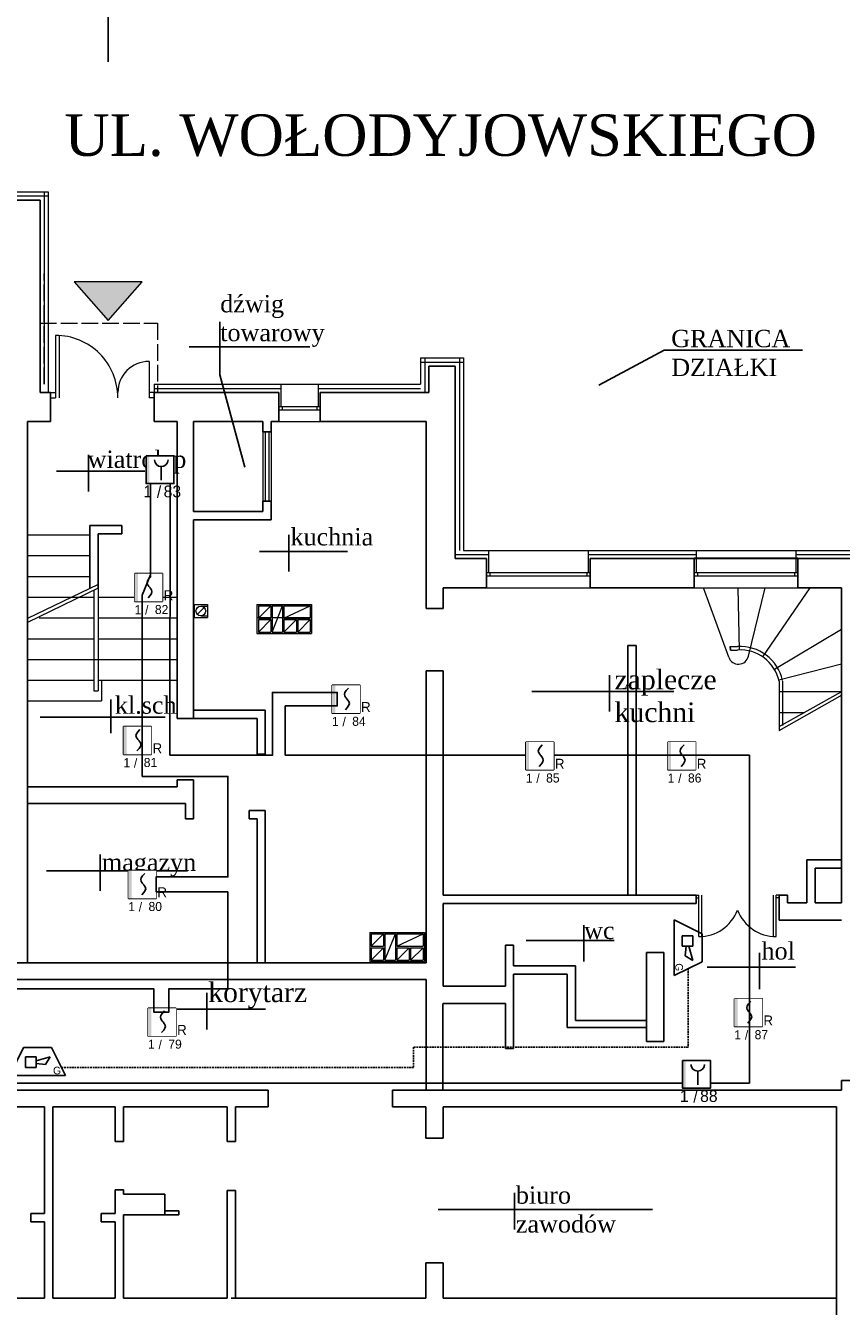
# Model space of a CAD drawing. Header units: millimetres. Extents: x -26513 to 76799, y 0 to 112149.
# Tile 21 of 98: x -8847 to -7668, y 92938 to 94789. Entities that reach past the tile are written whole.
import ezdxf
from ezdxf.enums import TextEntityAlignment as Align

# ---------------------------------------------------------------- set-up
doc = ezdxf.new("R2010")
doc.units = ezdxf.units.MM
doc.header["$LTSCALE"] = 2
doc.set_wipeout_variables(frame=1)
doc.linetypes.add('ACAD_ISO02W100', pattern=[15, 12, -3])
doc.linetypes.add('HIDDEN', pattern=[0.375, 0.25, -0.125])
for name, color, linetype, lineweight in [('DRZWI PROJ.', 30, 'Continuous', 15), ('ocieplenie', 5, 'BATTING', 5), ('rynna-41', 22, 'Continuous', 18), ('SCHODY', 54, 'Continuous', 15), ('stolarka', 6, 'Continuous', 9), ('wentylacja', 4, 'Continuous', 9), ('widok', 3, 'Continuous', 13), ('ZMIANY', 90, 'Continuous', 25)]:
    doc.layers.add(name, color=color, linetype=linetype, lineweight=lineweight)
for name, color, linetype in [('istn.śiany', 2, 'Continuous'), ('nazwy pomieszczeń', 7, 'Continuous'), ('SIEMENS_czujki', 1, 'Continuous'), ('ssp', 1, 'Continuous')]:
    doc.layers.add(name, color=color, linetype=linetype)
doc.linetypes.add('BATTING', pattern='A,0.0001,-0.1,[134,ltypeshp.shx,S=0.1,R=0,X=-0.1,Y=0],-0.2,[134,ltypeshp.shx,S=0.1,R=180,X=0.1,Y=0],-0.1', length=0.4001)
doc.linetypes.add('ZIGZAG', pattern='A,0.0001,-0.2,[131,ltypeshp.shx,S=0.2,R=0,X=-0.2,Y=0],-0.4,[131,ltypeshp.shx,S=0.2,R=180,X=0.2,Y=0],-0.2', length=0.8001)

# ---------------------------------------------------------------- blocks, each defined once
blk = doc.blocks.new('DUO')
at = {"color": 0}
blk.add_wipeout([(0, 61.4), (61.4, 61.4), (61.4, 0), (0, 0)], dxfattribs=at).dxf.layer = 'ssp'
at = {"layer": 'ssp'}
blk.add_lwpolyline([(0, 61.4), (61.4, 61.4), (61.4, 0), (0, 0)], close=True, dxfattribs=at)
blk.add_wipeout([(0, 61.4), (61.4, 61.4), (61.4, 0), (0, 0)]).dxf.layer = 'ssp'
h = blk.add_hatch(color=256, dxfattribs=at)
h.set_gradient(color1=(255, 0, 0), color2=(224, 0, 0), one_color=1, name='INVSPHERICAL')
h.paths.add_polyline_path([(7.2, 30.7), (7.2, 61.4), (0, 61.4), (0, 30.7)])
h.paths.add_polyline_path([(7.2, 0), (7.2, 30.7), (0, 30.7), (0, 0)])
for p, q in [((27.4, 41.5), (28.4, 45.4)), ((28.4, 37.6), (27.4, 41.5)), ((28.4, 45.4), (31.3, 49.9)), ((30.6, 34.3), (28.4, 37.6)), ((31.3, 33.1), (30.6, 34.3)), ((31.3, 49.9), (36.1, 55.2)), ((32.8, 31.4), (31.3, 33.1)), ((32.8, 31.4), (34.4, 29.7)), ((34.4, 29.7), (35.1, 28.6)), ((35.1, 28.6), (37.3, 25.3)), ((34.4, 13), (29.5, 7.6)), ((37.3, 17.4), (34.4, 13)), ((37.3, 25.3), (38.2, 21.3)), ((38.2, 21.3), (37.3, 17.4))]:
    blk.add_line(p, q, dxfattribs=at)
blk.add_text('R', height=22, dxfattribs=at).set_placement((64.1, 2.4))
at = {"layer": 'ssp', "flags": 8}
blk.add_attdef('PETLA', text='', height=20, dxfattribs=at).set_placement((14.7, -8.3), align=Align.TOP_RIGHT)
for tag, p in [('/', (23, -9)), ('ADRES', (44.6, -8))]:
    blk.add_attdef(tag, text='', height=20, dxfattribs=at).set_placement(p, align=Align.TOP_LEFT)
blk = doc.blocks.new('ROP')
blk.add_wipeout([(-15.4, 76.7), (76.7, 76.7), (76.7, -15.4), (-15.4, -15.4)]).dxf.layer = 'ssp'
at = {"layer": 'ssp'}
h = blk.add_hatch(color=256, dxfattribs=at)
h.set_gradient(color1=(255, 0, 0), color2=(224, 0, 0), one_color=1, name='INVSPHERICAL')
h.paths.add_polyline_path([(-4.6, 30.7), (-4.6, 76.7), (-15.4, 76.7), (-15.4, 30.7)])
h.paths.add_polyline_path([(-4.6, -15.4), (-4.6, 30.7), (-15.4, 30.7), (-15.4, -15.4)])
blk.add_line((35, 41), (35, -4.1), dxfattribs=at)
blk.add_lwpolyline([(-15.4, 76.7), (76.7, 76.7), (76.7, -15.4), (-15.4, -15.4)], close=True, dxfattribs=at)
blk.add_arc((35, 63.6), 22.6, 180, 0, dxfattribs=at)
blk.add_text('/', height=39, dxfattribs=at).set_placement((27.4, -42.4), align=Align.MIDDLE)
at = {"layer": 'ssp', "flags": 8}
blk.add_attdef('PETLA', text='', height=39, dxfattribs=at).set_placement((4.5, -21.7), align=Align.TOP_RIGHT)
blk.add_attdef('ADRES', text='', height=39, dxfattribs=at).set_placement((42.6, -22), align=Align.TOP_LEFT)
blk = doc.blocks.new('głosowy')
at = {"layer": 'ssp', "color": 1}
for p, q in [((-40.2, 0), (-20.1, 40.2)), ((-20.1, 40.2), (20.1, 40.2)), ((40.2, 0), (20.1, 40.2)), ((-17.2, 26.8), (-2.1, 26.8)), ((-17.2, 11.7), (-17.2, 26.8)), ((-2.1, 21.1), (18.5, 26.8)), ((-2.1, 26.8), (-2.1, 11.7)), ((18.5, 26.8), (11.4, 15.9)), ((40.2, 0), (-40.2, 0)), ((-2.1, 11.7), (-17.2, 11.7)), ((11.4, 15.9), (-2.1, 17.3))]:
    blk.add_line(p, q, dxfattribs=at)
blk.add_text('G', height=11, dxfattribs=at).set_placement((22.4, 1.6))

msp = doc.modelspace()

# ---------------------------------------------------------------- hatches: boundary and pattern name
at = {"layer": 'widok'}
msp.add_hatch(color=256, dxfattribs=at).paths.add_polyline_path([(-8727.5, 94418.2), (-8678.4, 94418.2), (-8727.5, 94362.7), (-8776.7, 94418.2)])

# ---------------------------------------------------------------- linework, layer by layer
at = {"layer": 'DRZWI PROJ.'}
for p, q in [((-8803.5, 94341), (-8803.5, 94251)), ((-8798.5, 94340.9), (-8798.5, 94251)), ((-8668.5, 94303.5), (-8668.5, 94251)), ((-8811, 94258.5), (-8803.5, 94258.5)), ((-8811, 94251), (-8803.5, 94251)), ((-8661, 94258.5), (-8668.5, 94258.5)), ((-8661, 94251), (-8668.5, 94251))]:
    msp.add_line(p, q, dxfattribs=at)
at = {"layer": 'DRZWI PROJ.', "color": 30}
for p, q in [((-7878, 93532.5), (-7874, 93532.5)), ((-7878, 93528.4), (-7874, 93528.4)), ((-7874, 93472.5), (-7874, 93532.5)), ((-7869.9, 93472.6), (-7869.9, 93532.5)), ((-7766.1, 93472.6), (-7766.1, 93532.5)), ((-7758, 93532.5), (-7762.1, 93532.5)), ((-7762.1, 93472.5), (-7762.1, 93532.5)), ((-7758, 93528.4), (-7762.1, 93528.4))]:
    msp.add_line(p, q, dxfattribs=at)
at = {"layer": 'DRZWI PROJ.'}
for centre, radius, start, end in [((-8803.5, 94251), 90, 359.9953, 90), ((-8668.5, 94258.5), 45, 90, 180)]:
    msp.add_arc(centre, radius, start, end, dxfattribs=at)
at = {"layer": 'DRZWI PROJ.', "color": 30}
for centre, start, end in [((-7874, 93532.5), 270, 338.8437), ((-7762.1, 93532.5), 201.1563, 270)]:
    msp.add_arc(centre, 60, start, end, dxfattribs=at)
at = {"layer": 'istn.śiany'}
for p, q in [((-8727.7, 94736.4), (-8727.7, 94889)), ((-8864, 94536.5), (-8826, 94536.5)), ((-8826, 94536.5), (-8826, 94258.5)), ((-8264, 94296.5), (-8264, 94258.5)), ((-8264, 94296.5), (-8226, 94296.5)), ((-8226, 94296.5), (-8226, 94018.5)), ((-8826, 94258.5), (-8811, 94258.5)), ((-8811, 94258.5), (-8811, 94216.5)), ((-8661, 94258.5), (-8481, 94258.5)), ((-8661, 94258.5), (-8661, 94216.5)), ((-8481, 94258.5), (-8481, 94216.5)), ((-8421, 94258.5), (-8421, 94216.5)), ((-8421, 94258.5), (-8264, 94258.5)), ((-8844, 94216.5), (-8844, 93435.2)), ((-8844, 94216.5), (-8811, 94216.5)), ((-8661, 94216.5), (-8628, 94216.5)), ((-8628, 94216.5), (-8628, 93787.7)), ((-8604, 94216.5), (-8604, 94086.5)), ((-8604, 94216.5), (-8504, 94216.5)), ((-8504, 94216.5), (-8504, 94201.5)), ((-8492, 94216.5), (-8492, 94201.5)), ((-8492, 94216.5), (-8481, 94216.5)), ((-8421, 94216.5), (-8268, 94216.5)), ((-8268, 94216.5), (-8268, 93946.4)), ((-8504, 94201.5), (-8492, 94201.5)), ((-8504, 94101.5), (-8504, 94086.5)), ((-8504, 94101.5), (-8492, 94101.5)), ((-8492, 94101.5), (-8492, 94074.5)), ((-8604, 94086.5), (-8504, 94086.5)), ((-8754, 94066.5), (-8708, 94066.5)), ((-8754, 94066.5), (-8754, 93975.4)), ((-8708, 94066.5), (-8708, 94054.5)), ((-8604, 94074.5), (-8492, 94074.5)), ((-8604, 94074.5), (-8604, 93787.7)), ((-8742, 94054.5), (-8708, 94054.5)), ((-8742, 94054.5), (-8742, 93975.7)), ((-8226, 94018.5), (-8181, 94018.5)), ((-8181, 94018.5), (-8181, 93976.5)), ((-8181, 94014.5), (-8181, 93976.5)), ((-8031, 94018.5), (-8031, 93976.5)), ((-8031, 94018.5), (-7881, 94018.5)), ((-7881, 94018.5), (-7881, 93976.5)), ((-7731, 94018.5), (-7731, 93976.5)), ((-7731, 94018.5), (-7626, 94018.5)), ((-8243.5, 93976.5), (-8243.5, 93946.4)), ((-8243.5, 93976.5), (-8181, 93976.5)), ((-8031, 93976.5), (-7881, 93976.5)), ((-7731, 93976.5), (-7668, 93976.5)), ((-7668, 93976.5), (-7668, 93521.5)), ((-8243.5, 93946.4), (-8268, 93946.4)), ((-7976.6, 93892.9), (-7976.6, 93532.5)), ((-7976.6, 93892.9), (-7964.7, 93892.9)), ((-7964.7, 93892.9), (-7964.7, 93532.5)), ((-7828.6, 93891.5), (-7828.5, 93886.4)), ((-8243.5, 93856.4), (-8268, 93856.4)), ((-8268, 93856.4), (-8268, 93434.5)), ((-8243.5, 93856.4), (-8243.5, 93532.5)), ((-8628, 93787.7), (-8604, 93787.7)), ((-8604, 93799.6), (-8500.6, 93799.6)), ((-8604, 93787.7), (-8512.4, 93787.7)), ((-8512.4, 93787.7), (-8512.4, 93736.1)), ((-8500.6, 93799.6), (-8500.6, 93736.1)), ((-8512.4, 93736.1), (-8500.6, 93736.1)), ((-8628, 93698.9), (-8628, 93688.9)), ((-8628, 93698.9), (-8604, 93698.9)), ((-8604, 93698.9), (-8604, 93642.8)), ((-8844, 93688.9), (-8628, 93688.9)), ((-8844, 93665), (-8616, 93665)), ((-8616, 93665), (-8616, 93642.8)), ((-8524, 93654.8), (-8524, 93642.8)), ((-8524, 93654.8), (-8500.6, 93654.8)), ((-8500.6, 93654.8), (-8500.6, 93434.5)), ((-8616, 93642.8), (-8604, 93642.8)), ((-8524, 93642.8), (-8512.4, 93642.8)), ((-8512.4, 93642.8), (-8512.4, 93434.5)), ((-7718, 93583.5), (-7668, 93583.5)), ((-7718, 93583.5), (-7718, 93521.5)), ((-7706, 93571.5), (-7668, 93571.5)), ((-7706, 93571.5), (-7706, 93521.5)), ((-8243.5, 93532.5), (-7878, 93532.5)), ((-7878, 93532.5), (-7878, 93520.5)), ((-7758, 93532.5), (-7746, 93532.5)), ((-7758, 93532.5), (-7758, 93496.5)), ((-7746, 93532.5), (-7746, 93521.5)), ((-8243.5, 93520.5), (-8243.5, 93435.2)), ((-8243.5, 93520.5), (-7878, 93520.5)), ((-7746, 93521.5), (-7718, 93521.5)), ((-7706, 93521.5), (-7668, 93521.5)), ((-8243.5, 93496.5), (-8243.5, 93401)), ((-7758, 93496.5), (-7668, 93496.5)), ((-8153.6, 93460.2), (-8141.6, 93460.2)), ((-8153.6, 93460.2), (-8153.6, 93401)), ((-8141.6, 93460.2), (-8141.6, 93430.5)), ((-9048, 93434.5), (-8268, 93434.5)), ((-7949.5, 93449.4), (-7949.5, 93321.1)), ((-7949.5, 93449.4), (-7924.5, 93449.4)), ((-7924.5, 93449.4), (-7924.5, 93321.1)), ((-8141.6, 93430.5), (-8052.1, 93430.5)), ((-8141.6, 93418.5), (-8141.6, 93311.1)), ((-8141.6, 93418.5), (-8064.1, 93418.5)), ((-8064.1, 93418.5), (-8064.1, 93341.2)), ((-8052.1, 93430.5), (-8052.1, 93351.6)), ((-9070, 93410.5), (-8268, 93410.5)), ((-8268, 93410.5), (-8268, 93250.5)), ((-8243.5, 93401), (-8153.6, 93401)), ((-8244, 93376), (-8244, 93250.5)), ((-8243.5, 93376), (-8153.6, 93376)), ((-8153.6, 93376), (-8153.6, 93311.1)), ((-8064.1, 93341.2), (-7949.5, 93341.2)), ((-8052.1, 93351.6), (-7949.5, 93351.6)), ((-7949.5, 93321.1), (-7924.5, 93321.1)), ((-8153.6, 93311.1), (-8141.6, 93311.1)), ((-8921.5, 93250.5), (-8496.5, 93250.5)), ((-8496.5, 93250.5), (-8496.5, 93226.5)), ((-8316.5, 93250.5), (-8316.5, 93226.5)), ((-8316.5, 93250.5), (-7758, 93250.5)), ((-7758, 93250.5), (-7668, 93250.5)), ((-7668, 93264.5), (-7564, 93264.5)), ((-7668, 93264.5), (-7668, 93250.5)), ((-8909.5, 93226.5), (-8819.5, 93226.5)), ((-8819.5, 93226.5), (-8819.5, 93072.5)), ((-8807.5, 93226.5), (-8717.5, 93226.5)), ((-8807.5, 93226.5), (-8807.5, 92950.5)), ((-8717.5, 93226.5), (-8717.5, 93176.6)), ((-8705.5, 93226.5), (-8555.5, 93226.5)), ((-8705.5, 93226.5), (-8705.5, 93176.6)), ((-8555.5, 93226.5), (-8555.5, 93176.6)), ((-8543.5, 93226.5), (-8543.5, 93176.6)), ((-8543.5, 93226.5), (-8496.5, 93226.5)), ((-8316.5, 93226.5), (-8268.5, 93226.5)), ((-8268.5, 93226.5), (-8268.5, 93181.5)), ((-8243.5, 93226.5), (-7758, 93226.5)), ((-8243.5, 93226.5), (-8243.5, 93181.5)), ((-7758, 93226.5), (-7675, 93226.5)), ((-7675, 93226.5), (-7675, 92817.5)), ((-8717.5, 93176.6), (-8705.5, 93176.6)), ((-8555.5, 93176.6), (-8543.5, 93176.6)), ((-8555.5, 93176.6), (-8543.5, 93176.6)), ((-8268.5, 93181.5), (-8243.5, 93181.5)), ((-8717.5, 93106.6), (-8705.5, 93106.6)), ((-8717.5, 93106.6), (-8717.5, 93072.5)), ((-8705.5, 93106.6), (-8705.5, 93100.5)), ((-8705.5, 93100.5), (-8645.5, 93100.5)), ((-8645.5, 93100.5), (-8645.5, 93070.5)), ((-8555.5, 93105.7), (-8555.5, 92950.5)), ((-8555.5, 93105.7), (-8543.5, 93105.7)), ((-8543.5, 93105.7), (-8543.5, 92950.5)), ((-8839.5, 93072.5), (-8839.5, 93060.5)), ((-8839.5, 93072.5), (-8819.5, 93072.5)), ((-8737.5, 93072.5), (-8737.5, 93060.5)), ((-8737.5, 93072.5), (-8717.5, 93072.5)), ((-8705.5, 93070.5), (-8705.5, 92950.5)), ((-8705.5, 93070.5), (-8625.5, 93070.5)), ((-8645.5, 93076.5), (-8625.5, 93076.5)), ((-8625.5, 93076.5), (-8625.5, 93070.5)), ((-8839.5, 93060.5), (-8819.5, 93060.5)), ((-8819.5, 93060.5), (-8819.5, 92950.5)), ((-8737.5, 93060.5), (-8717.5, 93060.5)), ((-8717.5, 93060.5), (-8717.5, 92950.5)), ((-8268.5, 93001.5), (-8243.5, 93001.5)), ((-8268.5, 93001.5), (-8268.5, 92950.5)), ((-8243.5, 93001.5), (-8243.5, 92950.5)), ((-8909.5, 92950.5), (-8819.5, 92950.5)), ((-8807.5, 92950.5), (-8717.5, 92950.5)), ((-8705.5, 92950.5), (-8555.5, 92950.5)), ((-8550, 92950.5), (-8380, 92950.5)), ((-8380, 92950.5), (-8268.5, 92950.5)), ((-8243.5, 92950.5), (-8093.5, 92950.5)), ((-8093.5, 92950.5), (-7675, 92950.5))]:
    msp.add_line(p, q, dxfattribs=at)
at = {"layer": 'istn.śiany', "linetype": 'ZIGZAG', "lineweight": 30, "ltscale": 5}
msp.add_line((-7731, 94018.5), (-7881, 94018.5), dxfattribs=at)
at = {"layer": 'nazwy pomieszczeń'}
for p, q in [((-8566, 94360.7), (-8566, 94284.2)), ((-8610.4, 94324.4), (-8436.2, 94324.4)), ((-8566, 94284.2), (-8530.1, 94150.8)), ((-8756.1, 94168.5), (-8756.1, 94115.6)), ((-8802.1, 94144.8), (-8674.7, 94144.8)), ((-8466.6, 94052.7), (-8466.6, 93999.8)), ((-8509, 94028.9), (-8381.6, 94028.9)), ((-8003.1, 93850.4), (-8003.1, 93797.5)), ((-8115.3, 93826.7), (-7910.2, 93826.7)), ((-8723.6, 93815.1), (-8723.6, 93766.2)), ((-8825.6, 93789.7), (-8645.3, 93789.7)), ((-8738.9, 93591.3), (-8738.9, 93538.5)), ((-8816.7, 93567.6), (-8613, 93567.6)), ((-8040, 93489.3), (-8040, 93436.4)), ((-8123.6, 93466.9), (-7996.2, 93466.9)), ((-7786.2, 93449.2), (-7786.2, 93396.4)), ((-7861.8, 93428.4), (-7734.4, 93428.4)), ((-8585.1, 93391.2), (-8585.1, 93338.3)), ((-8627.7, 93367.5), (-8500.4, 93367.5)), ((-8140.5, 93102.2), (-8140.5, 93049.3)), ((-8250.6, 93078.5), (-7940.8, 93078.5))]:
    msp.add_line(p, q, dxfattribs=at)
at = {"layer": 'ocieplenie', "linetype": 'Continuous'}
for p, q in [((-8876, 94548.5), (-8814, 94548.5)), ((-8814, 94548.5), (-8814, 94258.5)), ((-8276, 94308.5), (-8276, 94270.5)), ((-8276, 94308.5), (-8214, 94308.5)), ((-8214, 94308.5), (-8214, 94030.5)), ((-8661, 94270.5), (-8661, 94258.5)), ((-8661, 94270.5), (-8478, 94270.5)), ((-8478, 94270.5), (-8478, 94238.5)), ((-8424, 94270.6), (-8424, 94238.5)), ((-8424, 94270.5), (-8276, 94270.5)), ((-8214, 94030.5), (-8178, 94030.5)), ((-8178, 94030.5), (-8178, 93998.5)), ((-8034, 94030.5), (-8034, 93998.5)), ((-8034, 94030.5), (-7878, 94030.5)), ((-7878, 94030.5), (-7878, 93998.5)), ((-7734, 94030.5), (-7734, 93998.5)), ((-7734, 94030.5), (-7614, 94030.5))]:
    msp.add_line(p, q, dxfattribs=at)
at = {"layer": 'ocieplenie'}
for p, q in [((-8876, 94542.5), (-8814, 94542.5)), ((-8820, 94548.5), (-8820, 94270.5)), ((-8276, 94302.5), (-8214, 94302.5)), ((-8270, 94308.5), (-8270, 94258.5)), ((-8220, 94308.5), (-8220, 94030.5)), ((-8661, 94264.5), (-8478, 94264.5)), ((-8424, 94264.5), (-8276, 94264.5)), ((-8226, 94024.5), (-8178, 94024.5)), ((-8034, 94024.5), (-7878, 94024.5)), ((-7734, 94024.5), (-7614, 94024.5))]:
    msp.add_line(p, q, dxfattribs=at)
at = {"layer": 'rynna-41'}
for p, q in [((-8584.1, 93950), (-8584.1, 93936)), ((-8598.6, 93938.1), (-8588.7, 93947.9))]:
    msp.add_line(p, q, dxfattribs=at)
msp.add_circle((-8593.6, 93943), 7, dxfattribs=at)
at = {"layer": 'SCHODY', "linetype": 'ACAD_ISO02W100'}
for p, q in [((-8820, 94270.5), (-8820, 94430.5)), ((-8826, 94358.5), (-8656, 94358.5)), ((-8656, 94358.5), (-8656, 94258.5))]:
    msp.add_line(p, q, dxfattribs=at)
at = {"layer": 'SCHODY'}
for p, q in [((-8843.5, 94052.9), (-8754.4, 94052.9)), ((-8843.5, 94022.9), (-8753.5, 94022.9)), ((-8843.5, 93992.9), (-8753.5, 93992.9)), ((-8742, 93981.2), (-8844, 93931.9)), ((-8742, 93975.7), (-8843.9, 93926.4)), ((-8748, 93972.8), (-8748, 93827.5)), ((-8742, 93975.7), (-8742, 93827.5)), ((-7830.9, 93876), (-7867.2, 93976.5)), ((-7815.3, 93886.5), (-7817.2, 93976.5)), ((-7802.2, 93877.6), (-7778, 93976.5)), ((-7781.6, 93876.6), (-7713, 93976.5)), ((-8843.5, 93962.9), (-8748, 93962.9)), ((-8742, 93962.9), (-8627, 93962.9)), ((-8827.3, 93932.9), (-8748, 93932.9)), ((-8742, 93932.9), (-8627, 93932.9)), ((-7764.8, 93858.7), (-7668, 93916.5)), ((-8843.5, 93902.9), (-8748, 93902.9)), ((-8742, 93902.9), (-8627, 93902.9)), ((-7828.6, 93891.5), (-7818.2, 93891.5)), ((-7828.5, 93886.5), (-7818, 93886.5)), ((-8843.5, 93872.9), (-8748, 93872.9)), ((-8748, 93872.9), (-8627, 93872.9)), ((-7758.5, 93843.5), (-7668, 93866.5)), ((-8844, 93842.9), (-8748, 93842.9)), ((-8742, 93842.9), (-8627, 93842.9)), ((-8737, 93842.9), (-8737, 93812.9)), ((-7758, 93856.5), (-7758, 93856.3)), ((-7758, 93841.5), (-7758, 93770.3)), ((-7753, 93841.5), (-7753, 93777.7)), ((-8748, 93827.5), (-8742, 93827.5)), ((-7758, 93826.5), (-7668, 93826.5)), ((-7758, 93775.9), (-7668.4, 93826.3)), ((-7758, 93770.3), (-7666.8, 93821.6)), ((-8844, 93812.9), (-8737, 93812.9)), ((-7758, 93796.5), (-7721.4, 93796.5))]:
    msp.add_line(p, q, dxfattribs=at)
for centre, radius, start, end in [((-7816.8, 93881.1), 15, 199.8728, 346.254), ((-7814, 93829.3), 62.3, 12.2587, 93.8375), ((-7814, 93829.3), 57.3, 12.2587, 94.0015)]:
    msp.add_arc(centre, radius, start, end, dxfattribs=at)
at = {"layer": 'ssp', "linetype": 'HIDDEN', "ltscale": 5}
for p, q in [((-7889.6, 93426.2), (-7889.6, 93312.7)), ((-7889.6, 93312.7), (-8286.1, 93312.7)), ((-8286.1, 93312.7), (-8286.1, 93283.3)), ((-8286.1, 93283.3), (-8795.1, 93283.3))]:
    msp.add_line(p, q, dxfattribs=at)
at = {"layer": 'stolarka'}
for p, q in [((-8478, 94270.5), (-8424, 94270.6)), ((-8481, 94238.5), (-8421, 94238.5)), ((-8481, 94233.5), (-8421, 94233.5)), ((-8476, 94238.5), (-8476, 94233.5)), ((-8426, 94238.5), (-8426, 94233.5)), ((-8481, 94216.5), (-8421, 94216.5)), ((-8504, 94201.5), (-8504, 94101.5)), ((-8500.5, 94201.5), (-8500.5, 94101.5)), ((-8495.5, 94201.5), (-8495.5, 94101.5)), ((-8492, 94201.5), (-8492, 94101.5)), ((-8178, 94030.5), (-8034, 94030.5)), ((-7878, 94030.5), (-7734.1, 94030.5)), ((-8181, 93998.5), (-8031, 93998.5)), ((-8181, 93993.5), (-8031, 93993.5)), ((-8176, 93998.5), (-8176, 93993.5)), ((-8036, 93998.5), (-8036, 93993.5)), ((-7881, 93998.5), (-7731, 93998.5)), ((-7881, 93993.5), (-7731, 93993.5)), ((-7876, 93998.5), (-7876, 93993.5)), ((-7736, 93998.5), (-7736, 93993.5)), ((-8181, 93976.5), (-8031, 93976.5)), ((-7881, 93976.5), (-7731, 93976.5))]:
    msp.add_line(p, q, dxfattribs=at)
at = {"layer": 'wentylacja'}
for p, q in [((-8512.5, 93952.5), (-8512.5, 93910.5)), ((-8512.5, 93952.5), (-8433.5, 93952.5)), ((-8510.5, 93932.5), (-8492.5, 93950.5)), ((-8510.5, 93950.5), (-8510.5, 93932.5)), ((-8510.5, 93950.5), (-8492.5, 93950.5)), ((-8492.5, 93950.5), (-8492.5, 93932.5)), ((-8490.5, 93912.5), (-8475.5, 93950.5)), ((-8490.5, 93950.5), (-8475.5, 93950.5)), ((-8490.5, 93950.5), (-8490.5, 93912.5)), ((-8475.5, 93950.5), (-8475.5, 93912.5)), ((-8473.5, 93932.5), (-8435.5, 93950.5)), ((-8473.5, 93950.5), (-8473.5, 93932.5)), ((-8473.5, 93950.5), (-8435.5, 93950.5)), ((-8435.5, 93950.5), (-8435.5, 93932.5)), ((-8433.5, 93952.5), (-8433.5, 93910.5)), ((-8512.5, 93933.5), (-8432.8, 93933.5)), ((-8510.5, 93932.5), (-8492.5, 93932.5)), ((-8473.5, 93932.5), (-8435.5, 93932.5)), ((-8510.5, 93912.5), (-8492.5, 93930.5)), ((-8510.5, 93930.5), (-8510.5, 93912.5)), ((-8510.5, 93930.5), (-8492.5, 93930.5)), ((-8510.5, 93912.5), (-8492.5, 93912.5)), ((-8492.5, 93930.5), (-8492.5, 93912.5)), ((-8490.5, 93912.5), (-8475.5, 93912.5)), ((-8473.5, 93912.5), (-8455.5, 93930.5)), ((-8473.5, 93930.5), (-8473.5, 93912.5)), ((-8473.5, 93930.5), (-8455.5, 93930.5)), ((-8473.5, 93912.5), (-8455.5, 93912.5)), ((-8455.5, 93930.5), (-8455.5, 93912.5)), ((-8453.5, 93912.5), (-8435.5, 93930.5)), ((-8453.5, 93930.5), (-8435.5, 93930.5)), ((-8453.5, 93930.5), (-8453.5, 93912.5)), ((-8453.5, 93912.5), (-8435.5, 93912.5)), ((-8435.5, 93930.5), (-8435.5, 93912.5)), ((-8512.5, 93910.5), (-8433.5, 93910.5)), ((-8349.5, 93478.5), (-8349.5, 93436.5)), ((-8349.5, 93478.5), (-8270.5, 93478.5)), ((-8347.5, 93476.5), (-8329.5, 93476.5)), ((-8347.5, 93476.5), (-8347.5, 93458.5)), ((-8347.5, 93458.5), (-8329.5, 93476.5)), ((-8329.5, 93476.5), (-8329.5, 93458.5)), ((-8327.5, 93476.5), (-8327.5, 93438.5)), ((-8327.5, 93476.5), (-8312.5, 93476.5)), ((-8327.5, 93438.5), (-8312.5, 93476.5)), ((-8312.5, 93476.5), (-8312.5, 93438.5)), ((-8310.5, 93476.5), (-8310.5, 93458.5)), ((-8310.5, 93476.5), (-8272.5, 93476.5)), ((-8310.5, 93458.5), (-8272.5, 93476.5)), ((-8272.5, 93476.5), (-8272.5, 93458.5)), ((-8270.5, 93478.5), (-8270.5, 93436.5)), ((-8347.5, 93458.5), (-8329.5, 93458.5)), ((-8347.5, 93456.5), (-8329.5, 93456.5)), ((-8347.5, 93456.5), (-8347.5, 93438.5)), ((-8347.5, 93438.5), (-8329.5, 93456.5)), ((-8329.5, 93456.5), (-8329.5, 93438.5)), ((-8310.5, 93458.5), (-8272.5, 93458.5)), ((-8310.5, 93456.5), (-8292.5, 93456.5)), ((-8310.5, 93456.5), (-8310.5, 93438.5)), ((-8310.5, 93438.5), (-8292.5, 93456.5)), ((-8292.5, 93456.5), (-8292.5, 93438.5)), ((-8290.5, 93456.5), (-8290.5, 93438.5)), ((-8290.5, 93456.5), (-8272.5, 93456.5)), ((-8290.5, 93438.5), (-8272.5, 93456.5)), ((-8272.5, 93456.5), (-8272.5, 93438.5)), ((-8349.5, 93436.5), (-8270.5, 93436.5)), ((-8347.5, 93438.5), (-8329.5, 93438.5)), ((-8327.5, 93438.5), (-8312.5, 93438.5)), ((-8310.5, 93438.5), (-8292.5, 93438.5)), ((-8290.5, 93438.5), (-8272.5, 93438.5))]:
    msp.add_line(p, q, dxfattribs=at)
at = {"layer": 'widok'}
for p, q in [((-8603.1, 93952.5), (-8584.1, 93952.5)), ((-8603.1, 93952.5), (-8603.1, 93933.5)), ((-8593.6, 93950), (-8584.1, 93950)), ((-8584.1, 93952.5), (-8584.1, 93950)), ((-8603.1, 93933.5), (-8584.1, 93933.5)), ((-8593.6, 93936), (-8584.1, 93936)), ((-8584.1, 93936), (-8584.1, 93933.5))]:
    msp.add_line(p, q, dxfattribs=at)
msp.add_lwpolyline([(-8776.7, 94418.2), (-8727.5, 94362.7), (-8678.4, 94418.2), (-8776.7, 94418.2)], dxfattribs=at)
at = {"layer": 'ZMIANY', "color": 0}
for q in [(-8018.6, 94269), (-7724, 94319.5)]:
    msp.add_line((-7924.2, 94319.5), q, dxfattribs=at)

# ---------------------------------------------------------------- block references
at = {"layer": 'ssp'}
ref = msp.add_blockref('DUO', (-8404, 93795.4), dxfattribs=dict(at, xscale=0.6537916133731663, yscale=0.6537916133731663, zscale=0.6537916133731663))
ref.add_attrib('PETLA', '1', dxfattribs={"height": 13.1}).set_placement((-8394.4, 93790), align=Align.TOP_RIGHT)
ref.add_attrib('ADRES', '84', dxfattribs={"height": 13.08}).set_placement((-8374.9, 93790.1), align=Align.TOP_LEFT)
ref.add_attrib('/', '/', dxfattribs={"height": 13.1}).set_placement((-8389, 93789.5), align=Align.TOP_LEFT)
ref = msp.add_blockref('DUO', (-8705.3, 93735.8), dxfattribs=dict(at, xscale=0.6537916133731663, yscale=0.6537916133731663, zscale=0.6537916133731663))
ref.add_attrib('PETLA', '1', dxfattribs={"height": 13.1}).set_placement((-8695.7, 93730.4), align=Align.TOP_RIGHT)
ref.add_attrib('ADRES', '81', dxfattribs={"height": 13.08}).set_placement((-8676.1, 93730.6), align=Align.TOP_LEFT)
ref.add_attrib('/', '/', dxfattribs={"height": 13.1}).set_placement((-8690.3, 93730), align=Align.TOP_LEFT)
ref = msp.add_blockref('DUO', (-7918.9, 93713.5), dxfattribs=dict(at, xscale=0.6537916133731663, yscale=0.6537916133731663, zscale=0.6537916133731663))
ref.add_attrib('PETLA', '1', dxfattribs={"height": 13.1}).set_placement((-7909.3, 93708.1), align=Align.TOP_RIGHT)
ref.add_attrib('ADRES', '86', dxfattribs={"height": 13.08}).set_placement((-7889.7, 93708.2), align=Align.TOP_LEFT)
ref.add_attrib('/', '/', dxfattribs={"height": 13.1}).set_placement((-7903.9, 93707.6), align=Align.TOP_LEFT)
at = {"layer": 'ssp', "rotation": 270}
msp.add_blockref('głosowy', (-7909.6, 93456.4), dxfattribs=at)
at = {"layer": 'ssp'}
ref = msp.add_blockref('DUO', (-7822.6, 93342.7), dxfattribs=dict(at, xscale=0.6537916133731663, yscale=0.6537916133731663, zscale=0.6537916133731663))
ref.add_attrib('PETLA', '1', dxfattribs={"height": 13.1}).set_placement((-7813, 93337.3), align=Align.TOP_RIGHT)
ref.add_attrib('ADRES', '87', dxfattribs={"height": 13.08}).set_placement((-7793.4, 93337.4), align=Align.TOP_LEFT)
ref.add_attrib('/', '/', dxfattribs={"height": 13.1}).set_placement((-7807.5, 93336.8), align=Align.TOP_LEFT)
msp.add_blockref('głosowy', (-8829.6, 93272), dxfattribs=at)

# ---------------------------------------------------------------- texts
at = {"layer": 'Defpoints', "insert": (-8790.7, 94660.4), "char_height": 60, "width": 1473.416, "attachment_point": 1}
msp.add_mtext('{\\fTimes New Roman|b0|i0|c238|p18;UL. WOŁODYJOWSKIEGO }', dxfattribs=at)
at = {"layer": 'nazwy pomieszczeń', "char_height": 25, "attachment_point": 1}
for s, insert, width in [('{\\fTimes New Roman|b0|i0|c238|p18;dźwig towarowy}', (-8565.6, 94399.3), 210.243), ('\\P{\\fTimes New Roman|b0|i0|c238|p18;wiatrołap}', (-8757.2, 94216.3), 210.243), ('\\P{\\fTimes New Roman|b0|i0|c238|p18;kuchnia}', (-8464.1, 94104.3), 210.243), ('\\P{\\fTimes New Roman|b0|i0|c238|p18;\\H1.136x;zaplecze kuchni}', (-7995.8, 93899.8), 210.243), ('{\\fTimes New Roman|b0|i0|c238|p18;kl.sch}', (-8717.8, 93819.5), 210.243), ('\\P{\\fTimes New Roman|b0|i0|c238|p18;magazyn}', (-8736.6, 93634.2), 210.243), ('\\P{\\fTimes New Roman|b0|i0|c238|p18;wc}', (-8039.8, 93535.7), 479.219), ('\\P{\\fTimes New Roman|b0|i0|c238|p18;hol}', (-7783.5, 93506.1), 479.219), ('\\P{\\fTimes New Roman|b0|i0|c238|p18;\\H1.136x;korytarz}', (-8582.9, 93448), 210.243), ('\\P{\\fTimes New Roman|b0|i0|c238|p18;biuro zawodów}', (-8138.4, 93153.4), 210.243)]:
    msp.add_mtext(s, dxfattribs=dict(at, insert=insert, width=width))
at = {"layer": 'ZMIANY', "color": 0, "insert": (-7913.9, 94349), "char_height": 25, "width": 210.243, "attachment_point": 1}
msp.add_mtext('{\\fTimes New Roman|b0|i0|c238|p18;GRANICA DZIAŁKI}', dxfattribs=at)

# ---------------------------------------------------------------- next in the draw order: block references
at = {"layer": 'ssp'}
ref = msp.add_blockref('DUO', (-8689.2, 93956.8), dxfattribs=dict(at, xscale=0.6537916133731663, yscale=0.6537916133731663, zscale=0.6537916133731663))
ref.add_attrib('PETLA', '1', dxfattribs={"height": 13.1}).set_placement((-8679.6, 93951.4), align=Align.TOP_RIGHT)
ref.add_attrib('ADRES', '82', dxfattribs={"height": 13.08}).set_placement((-8660, 93951.6), align=Align.TOP_LEFT)
ref.add_attrib('/', '/', dxfattribs={"height": 13.1}).set_placement((-8674.2, 93951), align=Align.TOP_LEFT)
ref = msp.add_blockref('DUO', (-8698.3, 93527.8), dxfattribs=dict(at, xscale=0.6537916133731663, yscale=0.6537916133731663, zscale=0.6537916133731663))
ref.add_attrib('PETLA', '1', dxfattribs={"height": 13.1}).set_placement((-8688.7, 93522.4), align=Align.TOP_RIGHT)
ref.add_attrib('ADRES', '80', dxfattribs={"height": 13.08}).set_placement((-8669.2, 93522.6), align=Align.TOP_LEFT)
ref.add_attrib('/', '/', dxfattribs={"height": 13.1}).set_placement((-8683.3, 93522), align=Align.TOP_LEFT)
ref = msp.add_blockref('DUO', (-8669.8, 93329), dxfattribs=dict(at, xscale=0.6537916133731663, yscale=0.6537916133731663, zscale=0.6537916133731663))
ref.add_attrib('PETLA', '1', dxfattribs={"height": 13.1}).set_placement((-8660.2, 93323.6), align=Align.TOP_RIGHT)
ref.add_attrib('ADRES', '79', dxfattribs={"height": 13.08}).set_placement((-8640.6, 93323.7), align=Align.TOP_LEFT)
ref.add_attrib('/', '/', dxfattribs={"height": 13.1}).set_placement((-8654.8, 93323.1), align=Align.TOP_LEFT)

# ---------------------------------------------------------------- next in the draw order: linework, layer by layer
msp.add_lwpolyline([(-9170.5, 93396.9), (-8661.4, 93396.9), (-8661.4, 93363.3), (-8640, 93363.3), (-8640, 93396.9), (-8554.8, 93396.9), (-8554.8, 93537.3), (-8658.2, 93537.3), (-8658.2, 93558.8), (-8554.4, 93558.8), (-8554.4, 93704), (-8678.3, 93704), (-8678.3, 93965.7), (-8666.3, 93995), (-8666.3, 94127), (-8637.7, 94134.1), (-8638.4, 93734.6), (-8490.2, 93734.6), (-8490.2, 93825.2), (-8396.5, 93825.2), (-8396.5, 93805.7), (-8471.7, 93805.7), (-8471.7, 93734.6), (-7834.2, 93734.6), (-7801, 93734.6), (-7801, 93578.6), (-7801, 93260.9), (-7975.1, 93260.9), (-7975.1, 93260.9), (-8388.9, 93260.9), (-8388.9, 93260.9), (-8411, 93260.9), (-8411, 93260.9), (-8490.1, 93260.9), (-8490.1, 93260.9), (-8514.1, 93260.9), (-8529.1, 93260.9), (-9164.9, 93260.9)], dxfattribs=at)

# ---------------------------------------------------------------- next in the draw order: block references
at = {"layer": 'SIEMENS_czujki'}
ref = msp.add_blockref('ROP', (-8666, 94133.7), dxfattribs=dict(at, xscale=0.4361450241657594, yscale=0.4361450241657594, zscale=0.4361450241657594))
ref.add_attrib('PETLA', '1', dxfattribs={"layer": 'ssp', "height": 17}).set_placement((-8664, 94124.2), align=Align.TOP_RIGHT)
ref.add_attrib('ADRES', '83', dxfattribs={"layer": 'ssp', "height": 17.01}).set_placement((-8647.4, 94124.1), align=Align.TOP_LEFT)
ref = msp.add_blockref('ROP', (-7890.8, 93260.3), dxfattribs=dict(at, xscale=0.4361450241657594, yscale=0.4361450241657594, zscale=0.4361450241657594))
ref.add_attrib('PETLA', '1', dxfattribs={"layer": 'ssp', "height": 17}).set_placement((-7888.8, 93250.8), align=Align.TOP_RIGHT)
ref.add_attrib('ADRES', '88', dxfattribs={"layer": 'ssp', "height": 17.01}).set_placement((-7872.2, 93250.7), align=Align.TOP_LEFT)
at = {"layer": 'ssp'}
ref = msp.add_blockref('DUO', (-8123.9, 93713.5), dxfattribs=dict(at, xscale=0.6537916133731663, yscale=0.6537916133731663, zscale=0.6537916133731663))
ref.add_attrib('PETLA', '1', dxfattribs={"height": 13.1}).set_placement((-8114.3, 93708.1), align=Align.TOP_RIGHT)
ref.add_attrib('ADRES', '85', dxfattribs={"height": 13.08}).set_placement((-8094.7, 93708.2), align=Align.TOP_LEFT)
ref.add_attrib('/', '/', dxfattribs={"height": 13.1}).set_placement((-8108.9, 93707.6), align=Align.TOP_LEFT)

doc.saveas('drawing.dxf')
